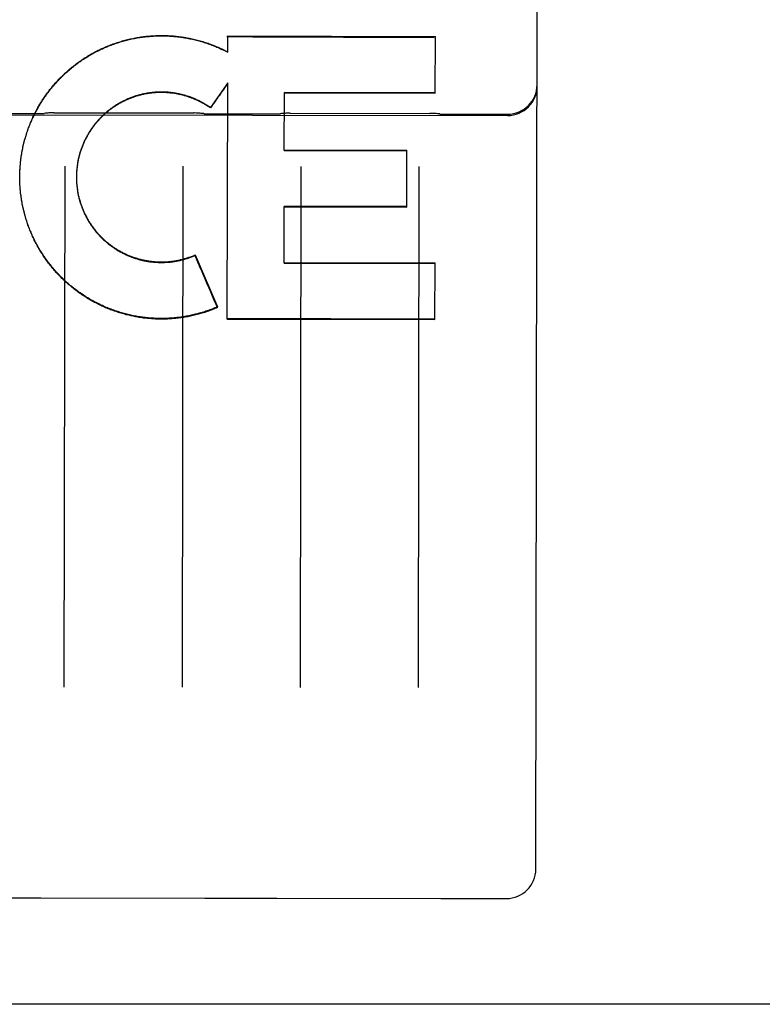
# Model space of a CAD drawing. Header units: inches. Extents: x 0 to 225, y 0 to 145.
# Tile 7 of 104: x 69.058 to 69.844, y 42.572 to 43.615. Entities that reach past the tile are written whole.
import ezdxf

# ---------------------------------------------------------------- set-up
doc = ezdxf.new("R2010")
doc.units = ezdxf.units.IN
doc.header["$LTSCALE"] = 12.349732
doc.header["$MEASUREMENT"] = 0
doc.linetypes.add('HIDDEN', pattern=[0.2, 0.1, -0.1])
doc.layers.get('0').update_dxf_attribs({"linetype": 'CONTINUOUS'})
for name, color, linetype in [('02___PRT_ALL_AXES', 7, 'CONTINUOUS'), ('DEFAULT_2', 8, 'HIDDEN'), ('DIMENSIONS', 7, 'CONTINUOUS')]:
    doc.layers.add(name, color=color, linetype=linetype)
doc.styles.get("Standard").update_dxf_attribs({"font": 'txt', "width": 0.8})
doc.dimstyles.new('DIMSTYLE_3', dxfattribs={"dimtxt": 1.030245, "dimasz": 1.320827, "dimexe": 0.09, "dimexo": 0.07, "dimgap": 0.039, "dimtad": 0, "dimtih": 1, "dimtoh": 1, "dimzin": 4, "dimdsep": 46, "dimtxsty": 'Standard', "dimblk": '_FILLED', "dimblk1": '_FILLED', "dimblk2": '_FILLED', "dimcen": 0.09, "dimadec": 0, "dimazin": 0, "dimtfac": 1, "dimtofl": 0, "dimtmove": 0, "dimatfit": 3, "dimldrblk": '_FILLED', "dimfxl": 0, "dimtolj": 1, "dimtzin": 4, "dimarcsym": 0})

# ---------------------------------------------------------------- blocks, each defined once
blk = doc.blocks.new('_FILLED')
at = {"color": 0, "linetype": 'ByBlock'}
blk.add_solid([(0, 0), (-1, 0.2), (-1, -0.2)], dxfattribs=at)
blk = doc.blocks.new('*D14')
at = {"layer": 'DIMENSIONS', "color": 2, "linetype": 'Continuous'}
for p, q in [((68.4021, 91.1321), (66.6178, 91.1321)), ((72.0271, 91.1321), (74.6688, 91.1321))]:
    blk.add_line(p, q, dxfattribs=at)
at = {"layer": 'DIMENSIONS', "color": 2, "linetype": 'Continuous', "xscale": 1.3208269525, "yscale": 1.3208269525, "zscale": 1.3208269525}
blk.add_blockref('_FILLED', (68.4021, 91.1321), dxfattribs=at)
at = {"layer": 'DIMENSIONS', "color": 2, "linetype": 'Continuous', "xscale": 1.3208269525, "yscale": 1.3208269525, "zscale": 1.3208269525, "rotation": 180}
blk.add_blockref('_FILLED', (72.0271, 91.1321), dxfattribs=at)
at = {"layer": 'DIMENSIONS', "color": 2, "linetype": 'Continuous', "insert": (66.1027, 91.6472), "char_height": 1.03025, "width": 3.296784, "attachment_point": 3, "line_spacing_factor": 0.9}
blk.add_mtext('3.63', dxfattribs=at)

msp = doc.modelspace()

# ---------------------------------------------------------------- linework, layer by layer
at = {"color": 3, "linetype": 'Continuous'}
msp.add_line((72.0271, 42.5717), (49.2146, 42.5717), dxfattribs=at)
at = {"layer": '02___PRT_ALL_AXES', "color": 8, "linetype": 'HIDDEN'}
for p, q in [((68.7617, 43.5148), (69.5742, 43.5135)), ((69.0054, 43.5158), (69.0804, 43.5157)), ((69.094, 43.5165), (69.2418, 43.5163)), ((69.2554, 43.5154), (69.3304, 43.5153)), ((69.344, 43.5161), (69.4918, 43.5159)), ((69.5054, 43.515), (69.5742, 43.5149)), ((69.0041, 42.6846), (69.0791, 42.6845)), ((69.0798, 42.6845), (69.2534, 42.6842)), ((69.2541, 42.6842), (69.3291, 42.6841)), ((69.3298, 42.6841), (69.5034, 42.6838)), ((69.5041, 42.6838), (69.5728, 42.6837))]:
    msp.add_line(p, q, dxfattribs=at)
at = {"layer": 'DEFAULT_2', "color": 8, "linetype": 'HIDDEN'}
for p, q in [((69.6041, 42.7149), (69.6071, 44.6102)), ((69.2779, 43.5982), (69.4977, 43.5974)), ((69.2779, 43.5806), (69.2779, 43.5982)), ((69.4976, 43.5374), (69.4977, 43.5974)), ((69.2729, 43.5834), (69.2779, 43.5809)), ((69.2729, 43.5831), (69.2729, 43.5834)), ((69.2778, 43.5481), (69.2595, 43.522)), ((69.2774, 43.2977), (69.2778, 43.5481)), ((69.3377, 43.4765), (69.3378, 43.5381)), ((69.4976, 43.5378), (69.3378, 43.5381)), ((69.3378, 43.5377), (69.4976, 43.5374)), ((69.2595, 43.5216), (69.2595, 43.522)), ((69.3377, 43.4769), (69.4675, 43.4767)), ((69.3377, 43.4765), (69.4675, 43.4763)), ((69.4675, 43.4166), (69.4675, 43.4767)), ((69.0576, 43.4512), (69.0577, 43.4532)), ((69.0576, 43.4497), (69.0576, 43.4517)), ((69.0577, 43.4526), (69.0577, 43.4546)), ((69.1053, 43.46), (69.1044, 42.9079)), ((69.1176, 43.4509), (69.1176, 43.4494)), ((69.2303, 43.4598), (69.2294, 42.9077)), ((69.3553, 43.4596), (69.3544, 42.9075)), ((69.4803, 43.4594), (69.4794, 42.9073)), ((69.0576, 43.4482), (69.0576, 43.4503)), ((69.0576, 43.4482), (69.0576, 43.4489)), ((69.0576, 43.4469), (69.0576, 43.4487)), ((69.0576, 43.4454), (69.0576, 43.4474)), ((69.0576, 43.444), (69.0576, 43.446)), ((69.0577, 43.4426), (69.0576, 43.4445)), ((69.0577, 43.4411), (69.0577, 43.4431)), ((69.1176, 43.4499), (69.1176, 43.4481)), ((69.1176, 43.4489), (69.1176, 43.4486)), ((69.1176, 43.4486), (69.1176, 43.4475)), ((69.1176, 43.4479), (69.1176, 43.4465)), ((69.1176, 43.4469), (69.1176, 43.4455)), ((69.1176, 43.446), (69.1177, 43.4445)), ((69.3375, 43.3572), (69.3376, 43.4173)), ((69.4675, 43.4171), (69.3376, 43.4173)), ((69.3376, 43.4168), (69.4675, 43.4166)), ((69.2432, 43.3658), (69.2669, 43.3107)), ((69.2432, 43.3652), (69.2432, 43.3658)), ((69.3375, 43.3578), (69.4974, 43.3575)), ((69.3375, 43.3572), (69.4974, 43.3569)), ((69.4973, 43.2973), (69.4974, 43.3575)), ((69.2669, 43.3101), (69.2669, 43.3107)), ((69.4973, 43.2979), (69.2774, 43.2984)), ((69.2774, 43.2977), (69.4973, 43.2973)), ((69.0795, 42.6845), (69.0798, 42.6845)), ((69.2534, 42.6842), (69.2537, 42.6842)), ((69.3295, 42.6841), (69.3298, 42.6841)), ((69.5034, 42.6838), (69.5037, 42.6838))]:
    msp.add_line(p, q, dxfattribs=at)
for points in [[(69.0577, 43.4541), (69.0578, 43.4561), (69.0579, 43.4575), (69.058, 43.4589), (69.0581, 43.4604), (69.0582, 43.4618), (69.0583, 43.4632), (69.0585, 43.4647), (69.0586, 43.4661), (69.0588, 43.4675), (69.059, 43.469), (69.0592, 43.4704), (69.0594, 43.4718), (69.0596, 43.4733), (69.0599, 43.4747), (69.0602, 43.4761), (69.0604, 43.4775), (69.0607, 43.4789), (69.061, 43.4803), (69.0613, 43.4817), (69.0617, 43.4831), (69.062, 43.4845), (69.0623, 43.4859), (69.0627, 43.4873), (69.0631, 43.4887), (69.0635, 43.4901), (69.0639, 43.4915), (69.0643, 43.4929), (69.0647, 43.4942), (69.0652, 43.4956), (69.0657, 43.497), (69.0661, 43.4983), (69.0666, 43.4997), (69.0671, 43.5011), (69.0676, 43.5024), (69.0682, 43.5037), (69.0687, 43.5051), (69.0692, 43.5064), (69.0698, 43.5077), (69.0704, 43.5091), (69.071, 43.5104), (69.0716, 43.5117), (69.0722, 43.513), (69.0728, 43.5143), (69.0735, 43.5156), (69.0741, 43.5169), (69.0748, 43.5182), (69.0754, 43.5194), (69.0761, 43.5207), (69.0768, 43.522), (69.0775, 43.5232), (69.0783, 43.5245), (69.079, 43.5257), (69.0798, 43.5269), (69.0805, 43.5282), (69.0813, 43.5294), (69.0821, 43.5306), (69.0829, 43.5318), (69.0837, 43.533), (69.0845, 43.5342), (69.0853, 43.5353), (69.0862, 43.5365), (69.087, 43.5377), (69.0879, 43.5388), (69.0888, 43.54), (69.0896, 43.5411), (69.0905, 43.5422), (69.0914, 43.5434), (69.0924, 43.5445), (69.0933, 43.5456), (69.0942, 43.5467), (69.0952, 43.5478), (69.0961, 43.5488), (69.0971, 43.5499), (69.0981, 43.551), (69.0991, 43.552), (69.1001, 43.553), (69.1011, 43.5541), (69.1021, 43.5551), (69.1031, 43.5561), (69.1042, 43.5571), (69.1052, 43.5581), (69.1063, 43.5591), (69.1074, 43.56), (69.1084, 43.561), (69.1095, 43.5619), (69.1106, 43.5629), (69.1117, 43.5638), (69.1128, 43.5647), (69.114, 43.5656), (69.1151, 43.5665), (69.1162, 43.5674), (69.1174, 43.5683), (69.1185, 43.5691), (69.1197, 43.57), (69.1209, 43.5708), (69.1221, 43.5717), (69.1232, 43.5725), (69.1244, 43.5733), (69.1256, 43.5741), (69.1269, 43.5749), (69.1281, 43.5756), (69.1293, 43.5764), (69.1305, 43.5771), (69.1318, 43.5779), (69.133, 43.5786), (69.1343, 43.5793), (69.1355, 43.58), (69.1368, 43.5807), (69.1381, 43.5814), (69.1394, 43.582), (69.1407, 43.5827), (69.1419, 43.5833), (69.1432, 43.5839), (69.1446, 43.5845), (69.1459, 43.5851), (69.1472, 43.5857), (69.1485, 43.5863), (69.1498, 43.5869), (69.1512, 43.5874), (69.1525, 43.5879), (69.1538, 43.5885), (69.1552, 43.589), (69.1565, 43.5895), (69.1579, 43.59), (69.1593, 43.5904), (69.1606, 43.5909), (69.162, 43.5913), (69.1634, 43.5918), (69.1648, 43.5922), (69.1661, 43.5926), (69.1675, 43.593), (69.1689, 43.5934), (69.1703, 43.5937), (69.1717, 43.5941), (69.1731, 43.5944), (69.1745, 43.5947), (69.1759, 43.595), (69.1773, 43.5953), (69.1788, 43.5956), (69.1802, 43.5959), (69.1816, 43.5962), (69.183, 43.5964), (69.1844, 43.5966), (69.1859, 43.5968), (69.1873, 43.597), (69.1887, 43.5972), (69.1902, 43.5974), (69.1916, 43.5976), (69.193, 43.5977), (69.1945, 43.5978), (69.1959, 43.598), (69.1973, 43.5981), (69.1988, 43.5982), (69.2002, 43.5982), (69.2017, 43.5983), (69.2031, 43.5984), (69.2045, 43.5984), (69.206, 43.5984), (69.2074, 43.5984), (69.2089, 43.5984), (69.2103, 43.5984), (69.2117, 43.5984), (69.2132, 43.5983), (69.2146, 43.5983), (69.2161, 43.5982), (69.2175, 43.5981), (69.2189, 43.598), (69.2204, 43.5979), (69.2218, 43.5977), (69.2233, 43.5976), (69.2247, 43.5974), (69.2261, 43.5973), (69.2276, 43.5971), (69.229, 43.5969), (69.2304, 43.5967), (69.2318, 43.5965), (69.2333, 43.5962), (69.2347, 43.596), (69.2361, 43.5957), (69.2375, 43.5954), (69.2389, 43.5951), (69.2403, 43.5948), (69.2417, 43.5945), (69.2431, 43.5942), (69.2445, 43.5938), (69.2459, 43.5934), (69.2473, 43.5931), (69.2487, 43.5927), (69.2501, 43.5923), (69.2515, 43.5919), (69.2529, 43.5914), (69.2542, 43.591), (69.2556, 43.5905), (69.257, 43.5901), (69.2583, 43.5896), (69.2597, 43.5891), (69.261, 43.5886), (69.2624, 43.5881), (69.2637, 43.5875)], [(69.0578, 43.4555), (69.0579, 43.4569), (69.0579, 43.4584), (69.058, 43.4598), (69.0582, 43.4612), (69.0583, 43.4627), (69.0585, 43.4641), (69.0586, 43.4655), (69.0588, 43.4669), (69.059, 43.4684), (69.0592, 43.4698), (69.0594, 43.4712), (69.0596, 43.4726), (69.0599, 43.474), (69.0601, 43.4755), (69.0604, 43.4769), (69.0607, 43.4783), (69.061, 43.4797), (69.0613, 43.4811), (69.0616, 43.4825), (69.0619, 43.4839), (69.0623, 43.4853), (69.0627, 43.4867), (69.063, 43.4881), (69.0634, 43.4894), (69.0638, 43.4908), (69.0642, 43.4922), (69.0647, 43.4936), (69.0651, 43.4949), (69.0656, 43.4963), (69.066, 43.4977), (69.0665, 43.499), (69.067, 43.5004), (69.0675, 43.5017), (69.068, 43.503), (69.0686, 43.5044), (69.0691, 43.5057), (69.0697, 43.507), (69.0703, 43.5083), (69.0708, 43.5097), (69.0714, 43.511), (69.072, 43.5123), (69.0727, 43.5136), (69.0733, 43.5148), (69.0739, 43.5161), (69.0746, 43.5174), (69.0753, 43.5187), (69.0759, 43.5199), (69.0766, 43.5212), (69.0774, 43.5224), (69.0781, 43.5237), (69.0788, 43.5249), (69.0795, 43.5262), (69.0803, 43.5274), (69.0811, 43.5286), (69.0818, 43.5298), (69.0826, 43.531), (69.0834, 43.5322), (69.0842, 43.5334), (69.0851, 43.5346), (69.0859, 43.5357), (69.0867, 43.5369), (69.0876, 43.538), (69.0885, 43.5392), (69.0893, 43.5403), (69.0902, 43.5414), (69.0911, 43.5426), (69.092, 43.5437), (69.093, 43.5448), (69.0939, 43.5459), (69.0948, 43.547), (69.0958, 43.548), (69.0967, 43.5491), (69.0977, 43.5502), (69.0987, 43.5512), (69.0997, 43.5522), (69.1007, 43.5533), (69.1017, 43.5543), (69.1027, 43.5553), (69.1038, 43.5563), (69.1048, 43.5573), (69.1058, 43.5583), (69.1069, 43.5592), (69.108, 43.5602), (69.109, 43.5611), (69.1101, 43.5621), (69.1112, 43.563), (69.1123, 43.5639), (69.1134, 43.5648), (69.1146, 43.5657), (69.1157, 43.5666), (69.1168, 43.5675), (69.118, 43.5683), (69.1191, 43.5692), (69.1203, 43.57), (69.1215, 43.5709), (69.1227, 43.5717), (69.1238, 43.5725), (69.125, 43.5733), (69.1262, 43.5741), (69.1274, 43.5748), (69.1287, 43.5756), (69.1299, 43.5764), (69.1311, 43.5771), (69.1324, 43.5778), (69.1336, 43.5785), (69.1349, 43.5792), (69.1361, 43.5799), (69.1374, 43.5806), (69.1387, 43.5813), (69.1399, 43.5819), (69.1412, 43.5826), (69.1425, 43.5832), (69.1438, 43.5838), (69.1451, 43.5844), (69.1464, 43.585), (69.1477, 43.5856), (69.149, 43.5862), (69.1504, 43.5867), (69.1517, 43.5873), (69.153, 43.5878), (69.1544, 43.5883), (69.1557, 43.5888), (69.1571, 43.5893), (69.1584, 43.5898), (69.1598, 43.5902), (69.1611, 43.5907), (69.1625, 43.5911), (69.1639, 43.5915), (69.1653, 43.592), (69.1666, 43.5924), (69.168, 43.5927), (69.1694, 43.5931), (69.1708, 43.5935), (69.1722, 43.5938), (69.1736, 43.5941), (69.175, 43.5945), (69.1764, 43.5948), (69.1778, 43.5951), (69.1792, 43.5953), (69.1806, 43.5956), (69.182, 43.5959), (69.1834, 43.5961), (69.1849, 43.5963), (69.1863, 43.5965), (69.1877, 43.5967), (69.1891, 43.5969), (69.1905, 43.5971), (69.192, 43.5972), (69.1934, 43.5974), (69.1948, 43.5975), (69.1963, 43.5976), (69.1977, 43.5977), (69.1991, 43.5978), (69.2006, 43.5979), (69.202, 43.5979), (69.2034, 43.598), (69.2049, 43.598), (69.2063, 43.598), (69.2077, 43.5981), (69.2092, 43.598), (69.2106, 43.598), (69.212, 43.598), (69.2135, 43.5979), (69.2149, 43.5979), (69.2163, 43.5978), (69.2178, 43.5977), (69.2192, 43.5976), (69.2206, 43.5975), (69.2221, 43.5974), (69.2235, 43.5972), (69.2249, 43.597), (69.2263, 43.5969), (69.2278, 43.5967), (69.2292, 43.5965), (69.2306, 43.5963), (69.232, 43.596), (69.2334, 43.5958), (69.2349, 43.5956), (69.2363, 43.5953), (69.2377, 43.595), (69.2391, 43.5947), (69.2405, 43.5944), (69.2419, 43.5941), (69.2433, 43.5937), (69.2447, 43.5934), (69.2461, 43.593), (69.2474, 43.5927), (69.2488, 43.5923), (69.2502, 43.5919), (69.2516, 43.5915), (69.2529, 43.591), (69.2543, 43.5906), (69.2557, 43.5901), (69.257, 43.5897), (69.2584, 43.5892), (69.2597, 43.5887), (69.2611, 43.5882), (69.2624, 43.5877), (69.2637, 43.5871)], [(69.2637, 43.5875), (69.265, 43.587), (69.2664, 43.5864), (69.2677, 43.5859), (69.269, 43.5853), (69.2703, 43.5847), (69.2716, 43.5841), (69.2729, 43.5834)], [(69.2637, 43.5871), (69.2651, 43.5866), (69.2664, 43.586), (69.2677, 43.5855), (69.269, 43.5849), (69.2703, 43.5843), (69.2716, 43.5837), (69.2729, 43.5831)], [(69.2595, 43.522), (69.2587, 43.5225), (69.2578, 43.5231), (69.257, 43.5236), (69.2562, 43.5242), (69.2554, 43.5247), (69.2545, 43.5252), (69.2537, 43.5257), (69.2528, 43.5262), (69.252, 43.5267), (69.2511, 43.5272), (69.2502, 43.5277), (69.2494, 43.5281), (69.2485, 43.5286), (69.2476, 43.529), (69.2467, 43.5295), (69.2458, 43.5299), (69.2449, 43.5303), (69.244, 43.5307), (69.2431, 43.5311), (69.2422, 43.5315), (69.2413, 43.5319), (69.2404, 43.5322), (69.2395, 43.5326), (69.2386, 43.5329), (69.2376, 43.5333), (69.2367, 43.5336), (69.2358, 43.5339), (69.2348, 43.5342), (69.2339, 43.5345), (69.233, 43.5348), (69.232, 43.5351), (69.2311, 43.5353), (69.2301, 43.5356), (69.2291, 43.5358), (69.2282, 43.536), (69.2272, 43.5363), (69.2263, 43.5365), (69.2253, 43.5367), (69.2243, 43.5369), (69.2234, 43.537), (69.2224, 43.5372), (69.2214, 43.5374), (69.2204, 43.5375), (69.2195, 43.5376), (69.2185, 43.5378), (69.2175, 43.5379), (69.2165, 43.538), (69.2155, 43.5381), (69.2146, 43.5382), (69.2136, 43.5382), (69.2126, 43.5383), (69.2116, 43.5383), (69.2106, 43.5384), (69.2096, 43.5384), (69.2087, 43.5384), (69.2077, 43.5384), (69.2067, 43.5384), (69.2057, 43.5384), (69.2047, 43.5384), (69.2037, 43.5383), (69.2027, 43.5383), (69.2018, 43.5382), (69.2008, 43.5382), (69.1998, 43.5381), (69.1988, 43.538), (69.1978, 43.5379), (69.1968, 43.5378), (69.1959, 43.5377), (69.1949, 43.5375), (69.1939, 43.5374), (69.1929, 43.5372), (69.192, 43.5371), (69.191, 43.5369), (69.19, 43.5367), (69.1891, 43.5365), (69.1881, 43.5363), (69.1871, 43.5361), (69.1862, 43.5358), (69.1852, 43.5356), (69.1843, 43.5354), (69.1833, 43.5351), (69.1824, 43.5348), (69.1814, 43.5345), (69.1805, 43.5343), (69.1795, 43.534), (69.1786, 43.5336), (69.1777, 43.5333), (69.1768, 43.533), (69.1758, 43.5326), (69.1749, 43.5323), (69.174, 43.5319), (69.1731, 43.5316), (69.1722, 43.5312), (69.1713, 43.5308), (69.1704, 43.5304), (69.1695, 43.53), (69.1686, 43.5295), (69.1677, 43.5291), (69.1668, 43.5287), (69.1659, 43.5282), (69.1651, 43.5278), (69.1642, 43.5273), (69.1633, 43.5268), (69.1625, 43.5263), (69.1616, 43.5258), (69.1608, 43.5253), (69.1599, 43.5248), (69.1591, 43.5243), (69.1583, 43.5237), (69.1575, 43.5232), (69.1566, 43.5226), (69.1558, 43.5221), (69.155, 43.5215), (69.1542, 43.5209), (69.1534, 43.5203), (69.1527, 43.5197), (69.1519, 43.5191), (69.1511, 43.5185), (69.1503, 43.5179), (69.1496, 43.5173), (69.1488, 43.5166), (69.1481, 43.516), (69.1474, 43.5153), (69.1466, 43.5147), (69.1459, 43.514), (69.1452, 43.5133), (69.1445, 43.5126), (69.1438, 43.5119), (69.1431, 43.5112), (69.1424, 43.5105), (69.1417, 43.5098), (69.1411, 43.5091), (69.1404, 43.5083), (69.1398, 43.5076), (69.1391, 43.5068), (69.1385, 43.5061), (69.1379, 43.5053), (69.1372, 43.5046), (69.1366, 43.5038), (69.136, 43.503), (69.1354, 43.5022), (69.1348, 43.5014), (69.1343, 43.5006), (69.1337, 43.4998), (69.1331, 43.499), (69.1326, 43.4982), (69.132, 43.4974), (69.1315, 43.4965), (69.131, 43.4957), (69.1305, 43.4949), (69.13, 43.494), (69.1295, 43.4932), (69.129, 43.4923), (69.1285, 43.4914), (69.1281, 43.4906), (69.1276, 43.4897), (69.1272, 43.4888), (69.1267, 43.4879), (69.1263, 43.487), (69.1259, 43.4862), (69.1255, 43.4853), (69.1251, 43.4844), (69.1247, 43.4834), (69.1243, 43.4825), (69.1239, 43.4816), (69.1236, 43.4807), (69.1232, 43.4798), (69.1229, 43.4789), (69.1226, 43.4779), (69.1222, 43.477), (69.1219, 43.4761), (69.1216, 43.4751), (69.1213, 43.4742), (69.1211, 43.4732), (69.1208, 43.4723), (69.1205, 43.4713), (69.1203, 43.4704), (69.1201, 43.4694), (69.1198, 43.4685), (69.1196, 43.4675), (69.1194, 43.4665), (69.1192, 43.4656), (69.119, 43.4646), (69.1189, 43.4636), (69.1187, 43.4627), (69.1186, 43.4617), (69.1184, 43.4607), (69.1183, 43.4597), (69.1182, 43.4587), (69.1181, 43.4578), (69.118, 43.4568), (69.1179, 43.4558), (69.1178, 43.4548), (69.1177, 43.4538), (69.1177, 43.4529), (69.1177, 43.4519), (69.1176, 43.4509)], [(69.2595, 43.5216), (69.2587, 43.5221), (69.2578, 43.5227), (69.257, 43.5232), (69.2562, 43.5237), (69.2554, 43.5243), (69.2545, 43.5248), (69.2537, 43.5253), (69.2529, 43.5258), (69.252, 43.5263), (69.2512, 43.5268), (69.2503, 43.5272), (69.2494, 43.5277), (69.2486, 43.5281), (69.2477, 43.5286), (69.2468, 43.529), (69.2459, 43.5294), (69.245, 43.5299), (69.2441, 43.5303), (69.2432, 43.5307), (69.2423, 43.531), (69.2414, 43.5314), (69.2405, 43.5318), (69.2396, 43.5321), (69.2387, 43.5325), (69.2378, 43.5328), (69.2368, 43.5331), (69.2359, 43.5334), (69.235, 43.5338), (69.234, 43.534), (69.2331, 43.5343), (69.2322, 43.5346), (69.2312, 43.5349), (69.2303, 43.5351), (69.2293, 43.5354), (69.2284, 43.5356), (69.2274, 43.5358), (69.2265, 43.536), (69.2255, 43.5362), (69.2245, 43.5364), (69.2236, 43.5366), (69.2226, 43.5368), (69.2216, 43.5369), (69.2207, 43.5371), (69.2197, 43.5372), (69.2187, 43.5373), (69.2177, 43.5374), (69.2168, 43.5376), (69.2158, 43.5376), (69.2148, 43.5377), (69.2138, 43.5378), (69.2129, 43.5379), (69.2119, 43.5379), (69.2109, 43.538), (69.2099, 43.538), (69.2089, 43.538), (69.208, 43.538), (69.207, 43.538), (69.206, 43.538), (69.205, 43.538), (69.204, 43.538), (69.2031, 43.5379), (69.2021, 43.5379), (69.2011, 43.5378), (69.2001, 43.5377), (69.1991, 43.5376), (69.1982, 43.5375), (69.1972, 43.5374), (69.1962, 43.5373), (69.1953, 43.5372), (69.1943, 43.537), (69.1933, 43.5369), (69.1923, 43.5367), (69.1914, 43.5366), (69.1904, 43.5364), (69.1895, 43.5362), (69.1885, 43.536), (69.1875, 43.5358), (69.1866, 43.5355), (69.1856, 43.5353), (69.1847, 43.5351), (69.1837, 43.5348), (69.1828, 43.5345), (69.1818, 43.5343), (69.1809, 43.534), (69.18, 43.5337), (69.179, 43.5334), (69.1781, 43.5331), (69.1772, 43.5327), (69.1763, 43.5324), (69.1754, 43.5321), (69.1744, 43.5317), (69.1735, 43.5313), (69.1726, 43.531), (69.1717, 43.5306), (69.1708, 43.5302), (69.1699, 43.5298), (69.169, 43.5293), (69.1682, 43.5289), (69.1673, 43.5285), (69.1664, 43.528), (69.1655, 43.5276), (69.1647, 43.5271), (69.1638, 43.5267), (69.163, 43.5262), (69.1621, 43.5257), (69.1613, 43.5252), (69.1604, 43.5247), (69.1596, 43.5242), (69.1588, 43.5236), (69.1579, 43.5231), (69.1571, 43.5225), (69.1563, 43.522), (69.1555, 43.5214), (69.1547, 43.5209), (69.1539, 43.5203), (69.1531, 43.5197), (69.1524, 43.5191), (69.1516, 43.5185), (69.1508, 43.5179), (69.1501, 43.5172), (69.1493, 43.5166), (69.1486, 43.516), (69.1478, 43.5153), (69.1471, 43.5147), (69.1464, 43.514), (69.1457, 43.5133), (69.145, 43.5127), (69.1443, 43.512), (69.1436, 43.5113), (69.1429, 43.5106), (69.1422, 43.5099), (69.1415, 43.5091), (69.1409, 43.5084), (69.1402, 43.5077), (69.1396, 43.507), (69.1389, 43.5062), (69.1383, 43.5055), (69.1377, 43.5047), (69.1371, 43.5039), (69.1365, 43.5032), (69.1359, 43.5024), (69.1353, 43.5016), (69.1347, 43.5008), (69.1341, 43.5), (69.1336, 43.4992), (69.133, 43.4984), (69.1325, 43.4976), (69.1319, 43.4968), (69.1314, 43.4959), (69.1309, 43.4951), (69.1304, 43.4943), (69.1299, 43.4934), (69.1294, 43.4926), (69.1289, 43.4917), (69.1284, 43.4908), (69.128, 43.49), (69.1275, 43.4891), (69.1271, 43.4882), (69.1266, 43.4873), (69.1262, 43.4865), (69.1258, 43.4856), (69.1254, 43.4847), (69.125, 43.4838), (69.1246, 43.4829), (69.1242, 43.482), (69.1239, 43.4811), (69.1235, 43.4801), (69.1232, 43.4792), (69.1228, 43.4783), (69.1225, 43.4774), (69.1222, 43.4764), (69.1219, 43.4755), (69.1216, 43.4746), (69.1213, 43.4736), (69.121, 43.4727), (69.1208, 43.4717), (69.1205, 43.4708), (69.1203, 43.4698), (69.12, 43.4689), (69.1198, 43.4679), (69.1196, 43.467), (69.1194, 43.466), (69.1192, 43.465), (69.119, 43.4641), (69.1189, 43.4631), (69.1187, 43.4621), (69.1186, 43.4612), (69.1184, 43.4602), (69.1183, 43.4592), (69.1182, 43.4583), (69.1181, 43.4573), (69.118, 43.4563), (69.1179, 43.4553), (69.1178, 43.4543), (69.1177, 43.4534), (69.1177, 43.4524), (69.1177, 43.4514), (69.1176, 43.4504)], [(69.094, 43.5165), (69.093, 43.5165), (69.0918, 43.5165), (69.0907, 43.5164), (69.0895, 43.5164), (69.0884, 43.5163), (69.0872, 43.5162), (69.086, 43.5161), (69.0848, 43.516), (69.0836, 43.5159), (69.0834, 43.5159)], [(69.2524, 43.5156), (69.2522, 43.5156), (69.251, 43.5158), (69.2498, 43.5159), (69.2486, 43.516), (69.2475, 43.5161), (69.2463, 43.5161), (69.2451, 43.5162), (69.244, 43.5162), (69.2428, 43.5163), (69.2418, 43.5163)], [(69.344, 43.5161), (69.343, 43.5161), (69.3418, 43.5161), (69.3407, 43.516), (69.3395, 43.516), (69.3384, 43.5159), (69.3372, 43.5158), (69.336, 43.5157), (69.3348, 43.5156), (69.3336, 43.5155), (69.3334, 43.5155)], [(69.5024, 43.5152), (69.5022, 43.5152), (69.501, 43.5154), (69.4998, 43.5155), (69.4986, 43.5156), (69.4975, 43.5157), (69.4963, 43.5157), (69.4951, 43.5158), (69.494, 43.5158), (69.4928, 43.5159), (69.4918, 43.5159)], [(69.0579, 43.4388), (69.0578, 43.4402), (69.0577, 43.4416)], [(69.058, 43.4368), (69.0579, 43.4382), (69.0578, 43.4397), (69.0577, 43.4411)], [(69.1177, 43.445), (69.1177, 43.4435), (69.1177, 43.4426), (69.1178, 43.4416), (69.1179, 43.4406), (69.118, 43.4396), (69.1181, 43.4386), (69.1182, 43.4377), (69.1183, 43.4367), (69.1184, 43.4357), (69.1186, 43.4347), (69.1187, 43.4338), (69.1189, 43.4328), (69.119, 43.4318), (69.1192, 43.4309), (69.1194, 43.4299), (69.1196, 43.4289), (69.1198, 43.428), (69.1201, 43.427), (69.1203, 43.4261), (69.1205, 43.4251), (69.1208, 43.4242), (69.121, 43.4232), (69.1213, 43.4223), (69.1216, 43.4213), (69.1219, 43.4204), (69.1222, 43.4195), (69.1225, 43.4185), (69.1229, 43.4176), (69.1232, 43.4167), (69.1235, 43.4158), (69.1239, 43.4148), (69.1243, 43.4139), (69.1246, 43.413), (69.125, 43.4121), (69.1254, 43.4112), (69.1258, 43.4103), (69.1262, 43.4094), (69.1267, 43.4085), (69.1271, 43.4077), (69.1275, 43.4068), (69.128, 43.4059), (69.1285, 43.4051), (69.1289, 43.4042), (69.1294, 43.4033), (69.1299, 43.4025), (69.1304, 43.4016), (69.1309, 43.4008), (69.1314, 43.4), (69.132, 43.3991), (69.1325, 43.3983), (69.133, 43.3975), (69.1336, 43.3967), (69.1342, 43.3959), (69.1347, 43.3951), (69.1353, 43.3943), (69.1359, 43.3935), (69.1365, 43.3927), (69.1371, 43.392), (69.1377, 43.3912), (69.1383, 43.3904), (69.139, 43.3897), (69.1396, 43.3889), (69.1403, 43.3882), (69.1409, 43.3875), (69.1416, 43.3867), (69.1422, 43.386), (69.1429, 43.3853), (69.1436, 43.3846), (69.1443, 43.3839), (69.145, 43.3832), (69.1457, 43.3825), (69.1464, 43.3819), (69.1472, 43.3812), (69.1479, 43.3806), (69.1486, 43.3799), (69.1494, 43.3793), (69.1501, 43.3786), (69.1509, 43.378), (69.1516, 43.3774), (69.1524, 43.3768), (69.1532, 43.3762), (69.154, 43.3756), (69.1548, 43.375), (69.1556, 43.3745), (69.1564, 43.3739), (69.1572, 43.3733), (69.158, 43.3728), (69.1588, 43.3723), (69.1596, 43.3717), (69.1605, 43.3712), (69.1613, 43.3707), (69.1622, 43.3702), (69.163, 43.3697), (69.1639, 43.3692), (69.1647, 43.3688), (69.1656, 43.3683), (69.1664, 43.3678), (69.1673, 43.3674), (69.1682, 43.367), (69.1691, 43.3665), (69.17, 43.3661), (69.1709, 43.3657), (69.1718, 43.3653), (69.1727, 43.3649), (69.1736, 43.3646), (69.1745, 43.3642), (69.1754, 43.3638), (69.1763, 43.3635), (69.1772, 43.3632), (69.1782, 43.3628), (69.1791, 43.3625), (69.18, 43.3622), (69.1809, 43.3619), (69.1819, 43.3616), (69.1828, 43.3614), (69.1838, 43.3611), (69.1847, 43.3608), (69.1857, 43.3606), (69.1866, 43.3604), (69.1876, 43.3601), (69.1885, 43.3599), (69.1895, 43.3597), (69.1904, 43.3595), (69.1914, 43.3593), (69.1924, 43.3592), (69.1933, 43.359), (69.1943, 43.3589), (69.1953, 43.3587), (69.1962, 43.3586), (69.1972, 43.3585), (69.1982, 43.3584), (69.1992, 43.3583), (69.2001, 43.3582), (69.2011, 43.3581), (69.2021, 43.358), (69.2031, 43.358), (69.204, 43.3579), (69.205, 43.3579), (69.206, 43.3579), (69.207, 43.3579), (69.208, 43.3579), (69.2089, 43.3579), (69.2099, 43.3579), (69.2109, 43.3579), (69.2119, 43.358), (69.2129, 43.358), (69.2138, 43.3581), (69.2148, 43.3582), (69.2158, 43.3583), (69.2168, 43.3583), (69.2177, 43.3585), (69.2187, 43.3586), (69.2197, 43.3587), (69.2206, 43.3588), (69.2216, 43.359), (69.2226, 43.3591), (69.2235, 43.3593), (69.2245, 43.3595), (69.2255, 43.3597), (69.2264, 43.3599), (69.2274, 43.3601), (69.2283, 43.3603), (69.2293, 43.3605), (69.2302, 43.3608), (69.2312, 43.361), (69.2321, 43.3613), (69.2331, 43.3616), (69.234, 43.3619), (69.2349, 43.3621), (69.2359, 43.3624), (69.2368, 43.3628), (69.2377, 43.3631), (69.2386, 43.3634), (69.2396, 43.3638), (69.2405, 43.3641), (69.2414, 43.3645), (69.2423, 43.3649), (69.2432, 43.3652)], [(69.1177, 43.444), (69.1178, 43.443), (69.1178, 43.442), (69.1179, 43.441), (69.118, 43.4401), (69.1181, 43.4391), (69.1182, 43.4381), (69.1183, 43.4371), (69.1184, 43.4361), (69.1186, 43.4352), (69.1187, 43.4342), (69.1189, 43.4332), (69.1191, 43.4322), (69.1192, 43.4313), (69.1194, 43.4303), (69.1196, 43.4293), (69.1199, 43.4284), (69.1201, 43.4274), (69.1203, 43.4265), (69.1206, 43.4255), (69.1208, 43.4246), (69.1211, 43.4236), (69.1214, 43.4227), (69.1216, 43.4217), (69.1219, 43.4208), (69.1223, 43.4198), (69.1226, 43.4189), (69.1229, 43.418), (69.1232, 43.4171), (69.1236, 43.4161), (69.1239, 43.4152), (69.1243, 43.4143), (69.1247, 43.4134), (69.1251, 43.4125), (69.1255, 43.4116), (69.1259, 43.4107), (69.1263, 43.4098), (69.1267, 43.4089), (69.1272, 43.408), (69.1276, 43.4071), (69.1281, 43.4063), (69.1285, 43.4054), (69.129, 43.4045), (69.1295, 43.4037), (69.13, 43.4028), (69.1305, 43.402), (69.131, 43.4011), (69.1315, 43.4003), (69.1321, 43.3995), (69.1326, 43.3987), (69.1332, 43.3978), (69.1337, 43.397), (69.1343, 43.3962), (69.1349, 43.3954), (69.1355, 43.3946), (69.1361, 43.3938), (69.1367, 43.3931), (69.1373, 43.3923), (69.1379, 43.3915), (69.1385, 43.3908), (69.1392, 43.39), (69.1398, 43.3893), (69.1404, 43.3885), (69.1411, 43.3878), (69.1418, 43.3871), (69.1425, 43.3863), (69.1431, 43.3856), (69.1438, 43.3849), (69.1445, 43.3842), (69.1452, 43.3836), (69.146, 43.3829), (69.1467, 43.3822), (69.1474, 43.3815), (69.1481, 43.3809), (69.1489, 43.3802), (69.1496, 43.3796), (69.1504, 43.379), (69.1512, 43.3783), (69.1519, 43.3777), (69.1527, 43.3771), (69.1535, 43.3765), (69.1543, 43.3759), (69.1551, 43.3754), (69.1559, 43.3748), (69.1567, 43.3742), (69.1575, 43.3737), (69.1583, 43.3731), (69.1592, 43.3726), (69.16, 43.3721), (69.1608, 43.3716), (69.1617, 43.371), (69.1625, 43.3706), (69.1634, 43.3701), (69.1642, 43.3696), (69.1651, 43.3691), (69.166, 43.3687), (69.1669, 43.3682), (69.1677, 43.3678), (69.1686, 43.3673), (69.1695, 43.3669), (69.1704, 43.3665), (69.1713, 43.3661), (69.1722, 43.3657), (69.1731, 43.3653), (69.174, 43.3649), (69.175, 43.3646), (69.1759, 43.3642), (69.1768, 43.3639), (69.1777, 43.3636), (69.1787, 43.3632), (69.1796, 43.3629), (69.1805, 43.3626), (69.1815, 43.3623), (69.1824, 43.3621), (69.1834, 43.3618), (69.1843, 43.3615), (69.1853, 43.3613), (69.1862, 43.361), (69.1872, 43.3608), (69.1882, 43.3606), (69.1891, 43.3604), (69.1901, 43.3602), (69.1911, 43.36), (69.192, 43.3598), (69.193, 43.3597), (69.194, 43.3595), (69.1949, 43.3594), (69.1959, 43.3592), (69.1969, 43.3591), (69.1979, 43.359), (69.1989, 43.3589), (69.1998, 43.3588), (69.2008, 43.3587), (69.2018, 43.3586), (69.2028, 43.3586), (69.2038, 43.3585), (69.2048, 43.3585), (69.2057, 43.3585), (69.2067, 43.3585), (69.2077, 43.3585), (69.2087, 43.3585), (69.2097, 43.3585), (69.2107, 43.3585), (69.2117, 43.3586), (69.2126, 43.3586), (69.2136, 43.3587), (69.2146, 43.3587), (69.2156, 43.3588), (69.2166, 43.3589), (69.2176, 43.359), (69.2185, 43.3591), (69.2195, 43.3593), (69.2205, 43.3594), (69.2215, 43.3595), (69.2224, 43.3597), (69.2234, 43.3599), (69.2244, 43.36), (69.2254, 43.3602), (69.2263, 43.3604), (69.2273, 43.3606), (69.2282, 43.3609), (69.2292, 43.3611), (69.2302, 43.3613), (69.2311, 43.3616), (69.2321, 43.3619), (69.233, 43.3621), (69.2339, 43.3624), (69.2349, 43.3627), (69.2358, 43.363), (69.2368, 43.3633), (69.2377, 43.3636), (69.2386, 43.364), (69.2395, 43.3643), (69.2405, 43.3647), (69.2414, 43.365), (69.2423, 43.3654), (69.2432, 43.3658)], [(69.2669, 43.3107), (69.2656, 43.3101), (69.2643, 43.3096), (69.2629, 43.3091), (69.2616, 43.3085), (69.2603, 43.308), (69.2589, 43.3075), (69.2575, 43.307), (69.2562, 43.3066), (69.2548, 43.3061), (69.2534, 43.3057), (69.2521, 43.3052), (69.2507, 43.3048), (69.2493, 43.3044), (69.2479, 43.304), (69.2465, 43.3036), (69.2451, 43.3032), (69.2437, 43.3029), (69.2423, 43.3026), (69.2409, 43.3022), (69.2395, 43.3019), (69.2381, 43.3016), (69.2367, 43.3013), (69.2353, 43.301), (69.2339, 43.3008), (69.2324, 43.3005), (69.231, 43.3003), (69.2296, 43.3001), (69.2282, 43.2999), (69.2267, 43.2997), (69.2253, 43.2995), (69.2239, 43.2994), (69.2224, 43.2992), (69.221, 43.2991), (69.2196, 43.2989), (69.2181, 43.2988), (69.2167, 43.2987), (69.2153, 43.2987), (69.2138, 43.2986), (69.2124, 43.2985), (69.2109, 43.2985), (69.2095, 43.2985), (69.208, 43.2985), (69.2066, 43.2985), (69.2052, 43.2985), (69.2037, 43.2985), (69.2023, 43.2986), (69.2008, 43.2986), (69.1994, 43.2987), (69.198, 43.2988), (69.1965, 43.2989), (69.1951, 43.299), (69.1936, 43.2991), (69.1922, 43.2993), (69.1908, 43.2994), (69.1893, 43.2996), (69.1879, 43.2998), (69.1865, 43.3), (69.1851, 43.3002), (69.1836, 43.3004), (69.1822, 43.3006), (69.1808, 43.3009), (69.1794, 43.3011), (69.178, 43.3014), (69.1765, 43.3017), (69.1751, 43.302), (69.1737, 43.3023), (69.1723, 43.3027), (69.1709, 43.303), (69.1695, 43.3034), (69.1681, 43.3037), (69.1668, 43.3041), (69.1654, 43.3045), (69.164, 43.3049), (69.1626, 43.3054), (69.1612, 43.3058), (69.1599, 43.3063), (69.1585, 43.3067), (69.1571, 43.3072), (69.1558, 43.3077), (69.1544, 43.3082), (69.1531, 43.3087), (69.1517, 43.3092), (69.1504, 43.3098), (69.1491, 43.3103), (69.1478, 43.3109), (69.1464, 43.3115), (69.1451, 43.3121), (69.1438, 43.3127), (69.1425, 43.3133), (69.1412, 43.3139), (69.1399, 43.3146), (69.1386, 43.3153), (69.1374, 43.3159), (69.1361, 43.3166), (69.1348, 43.3173), (69.1336, 43.318), (69.1323, 43.3187), (69.1311, 43.3194), (69.1298, 43.3202), (69.1286, 43.3209), (69.1274, 43.3217), (69.1262, 43.3225), (69.125, 43.3233), (69.1238, 43.3241), (69.1226, 43.3249), (69.1214, 43.3257), (69.1202, 43.3265), (69.119, 43.3274), (69.1179, 43.3282), (69.1167, 43.3291), (69.1156, 43.33), (69.1145, 43.3309), (69.1133, 43.3318), (69.1122, 43.3327), (69.1111, 43.3336), (69.11, 43.3345), (69.1089, 43.3355), (69.1078, 43.3364), (69.1068, 43.3374), (69.1057, 43.3384), (69.1046, 43.3394), (69.1036, 43.3404), (69.1026, 43.3414), (69.1015, 43.3424), (69.1005, 43.3434), (69.0995, 43.3444), (69.0985, 43.3455), (69.0975, 43.3465), (69.0966, 43.3476), (69.0956, 43.3487), (69.0946, 43.3497), (69.0937, 43.3508), (69.0928, 43.3519), (69.0918, 43.353), (69.0909, 43.3542), (69.09, 43.3553), (69.0891, 43.3564), (69.0883, 43.3576), (69.0874, 43.3587), (69.0865, 43.3599), (69.0857, 43.361), (69.0849, 43.3622), (69.084, 43.3634), (69.0832, 43.3646), (69.0824, 43.3658), (69.0816, 43.367), (69.0809, 43.3682), (69.0801, 43.3694), (69.0793, 43.3707), (69.0786, 43.3719), (69.0779, 43.3731), (69.0771, 43.3744), (69.0764, 43.3757), (69.0757, 43.3769), (69.0751, 43.3782), (69.0744, 43.3795), (69.0737, 43.3807), (69.0731, 43.382), (69.0725, 43.3833), (69.0718, 43.3846), (69.0712, 43.3859), (69.0706, 43.3873), (69.0701, 43.3886), (69.0695, 43.3899), (69.0689, 43.3912), (69.0684, 43.3926), (69.0679, 43.3939), (69.0673, 43.3952), (69.0668, 43.3966), (69.0663, 43.398), (69.0659, 43.3993), (69.0654, 43.4007), (69.0649, 43.402), (69.0645, 43.4034), (69.0641, 43.4048), (69.0637, 43.4062), (69.0633, 43.4076), (69.0629, 43.409), (69.0625, 43.4103), (69.0621, 43.4117), (69.0618, 43.4131), (69.0615, 43.4145), (69.0611, 43.416), (69.0608, 43.4174), (69.0605, 43.4188), (69.0603, 43.4202), (69.06, 43.4216), (69.0598, 43.423), (69.0595, 43.4244), (69.0593, 43.4259), (69.0591, 43.4273), (69.0589, 43.4287), (69.0587, 43.4302), (69.0585, 43.4316), (69.0584, 43.433), (69.0582, 43.4345), (69.0581, 43.4359), (69.058, 43.4373), (69.0579, 43.4388)], [(69.2669, 43.3101), (69.2656, 43.3095), (69.2643, 43.309), (69.263, 43.3084), (69.2616, 43.3079), (69.2603, 43.3074), (69.259, 43.3069), (69.2576, 43.3064), (69.2562, 43.3059), (69.2549, 43.3055), (69.2535, 43.305), (69.2522, 43.3046), (69.2508, 43.3042), (69.2494, 43.3038), (69.248, 43.3034), (69.2467, 43.303), (69.2453, 43.3026), (69.2439, 43.3023), (69.2425, 43.3019), (69.2411, 43.3016), (69.2397, 43.3013), (69.2383, 43.301), (69.2369, 43.3007), (69.2355, 43.3004), (69.2341, 43.3002), (69.2327, 43.2999), (69.2313, 43.2997), (69.2298, 43.2995), (69.2284, 43.2993), (69.227, 43.2991), (69.2256, 43.2989), (69.2242, 43.2987), (69.2227, 43.2986), (69.2213, 43.2984), (69.2199, 43.2983), (69.2185, 43.2982), (69.217, 43.2981), (69.2156, 43.298), (69.2142, 43.2979), (69.2127, 43.2979), (69.2113, 43.2978), (69.2099, 43.2978), (69.2084, 43.2978), (69.207, 43.2978), (69.2056, 43.2978), (69.2041, 43.2978), (69.2027, 43.2979), (69.2013, 43.2979), (69.1999, 43.298), (69.1984, 43.2981), (69.197, 43.2982), (69.1956, 43.2983), (69.1941, 43.2984), (69.1927, 43.2985), (69.1913, 43.2987), (69.1899, 43.2989), (69.1884, 43.299), (69.187, 43.2992), (69.1856, 43.2994), (69.1842, 43.2996), (69.1828, 43.2999), (69.1814, 43.3001), (69.18, 43.3004), (69.1786, 43.3006), (69.1772, 43.3009), (69.1757, 43.3012), (69.1744, 43.3015), (69.173, 43.3019), (69.1716, 43.3022), (69.1702, 43.3025), (69.1688, 43.3029), (69.1674, 43.3033), (69.166, 43.3037), (69.1647, 43.3041), (69.1633, 43.3045), (69.1619, 43.3049), (69.1606, 43.3054), (69.1592, 43.3058), (69.1578, 43.3063), (69.1565, 43.3068), (69.1551, 43.3073), (69.1538, 43.3078), (69.1525, 43.3083), (69.1511, 43.3088), (69.1498, 43.3094), (69.1485, 43.3099), (69.1472, 43.3105), (69.1459, 43.3111), (69.1446, 43.3117), (69.1433, 43.3123), (69.142, 43.3129), (69.1407, 43.3136), (69.1394, 43.3142), (69.1381, 43.3149), (69.1369, 43.3155), (69.1356, 43.3162), (69.1343, 43.3169), (69.1331, 43.3176), (69.1319, 43.3183), (69.1306, 43.3191), (69.1294, 43.3198), (69.1282, 43.3206), (69.127, 43.3213), (69.1258, 43.3221), (69.1246, 43.3229), (69.1234, 43.3237), (69.1222, 43.3245), (69.121, 43.3253), (69.1198, 43.3262), (69.1187, 43.327), (69.1175, 43.3279), (69.1164, 43.3287), (69.1152, 43.3296), (69.1141, 43.3305), (69.113, 43.3314), (69.1119, 43.3323), (69.1108, 43.3333), (69.1097, 43.3342), (69.1086, 43.3351), (69.1075, 43.3361), (69.1065, 43.337), (69.1054, 43.338), (69.1044, 43.339), (69.1033, 43.34), (69.1023, 43.341), (69.1013, 43.342), (69.1003, 43.343), (69.0993, 43.3441), (69.0983, 43.3451), (69.0973, 43.3462), (69.0963, 43.3472), (69.0954, 43.3483), (69.0944, 43.3494), (69.0935, 43.3505), (69.0926, 43.3516), (69.0917, 43.3527), (69.0908, 43.3538), (69.0899, 43.3549), (69.089, 43.3561), (69.0881, 43.3572), (69.0872, 43.3583), (69.0864, 43.3595), (69.0855, 43.3607), (69.0847, 43.3618), (69.0839, 43.363), (69.0831, 43.3642), (69.0823, 43.3654), (69.0815, 43.3666), (69.0807, 43.3678), (69.08, 43.369), (69.0792, 43.3703), (69.0785, 43.3715), (69.0778, 43.3728), (69.077, 43.374), (69.0763, 43.3753), (69.0757, 43.3765), (69.075, 43.3778), (69.0743, 43.3791), (69.0737, 43.3803), (69.073, 43.3816), (69.0724, 43.3829), (69.0718, 43.3842), (69.0712, 43.3855), (69.0706, 43.3868), (69.07, 43.3882), (69.0694, 43.3895), (69.0689, 43.3908), (69.0683, 43.3921), (69.0678, 43.3935), (69.0673, 43.3948), (69.0668, 43.3962), (69.0663, 43.3975), (69.0658, 43.3989), (69.0654, 43.4002), (69.0649, 43.4016), (69.0645, 43.403), (69.064, 43.4044), (69.0636, 43.4057), (69.0632, 43.4071), (69.0629, 43.4085), (69.0625, 43.4099), (69.0621, 43.4113), (69.0618, 43.4127), (69.0615, 43.4141), (69.0611, 43.4155), (69.0608, 43.4169), (69.0605, 43.4183), (69.0603, 43.4197), (69.06, 43.4211), (69.0597, 43.4225), (69.0595, 43.424), (69.0593, 43.4254), (69.0591, 43.4268), (69.0589, 43.4282), (69.0587, 43.4297), (69.0585, 43.4311), (69.0584, 43.4325), (69.0582, 43.4339), (69.0581, 43.4354), (69.058, 43.4368)]]:
    msp.add_lwpolyline(points, dxfattribs=at)
for centre, radius, start, end in [((69.5742, 43.5462), 0.0312, 269.9093, 359.9093), ((69.5742, 43.5448), 0.0312, 269.9093, 359.9093), ((69.0804, 43.5407), 0.025, 269.9093, 276.7227), ((69.2554, 43.5404), 0.025, 263.0958, 269.9093), ((69.3304, 43.5403), 0.025, 269.9093, 276.7227), ((69.5054, 43.54), 0.025, 263.0958, 269.9093), ((69.5729, 42.715), 0.0312, 269.9093, 359.9093), ((69.0791, 42.7095), 0.025, 269.9093, 270.8996), ((69.2541, 42.7092), 0.025, 268.919, 269.9093), ((69.3291, 42.7091), 0.025, 269.9093, 270.8996), ((69.5041, 42.7088), 0.025, 268.919, 269.9093)]:
    msp.add_arc(centre, radius, start, end, dxfattribs=at)
for centre, major_axis, ratio, start_param, end_param in [((-4.0918, 43.774), (2556.7951, -9.3792), 0.000036, 1.542011, 1.542097), ((68.9408, 43.6584), (10.5496, -5.3482), 0.007023, 1.542399, 1.542867), ((69.4204, 43.6576), (3.7459, 5.326), 0.008204, -4.685979, -4.681074), ((69.0768, 43.6581), (-2.299, 5.3356), 0.006362, -1.63882, -1.628461)]:
    msp.add_ellipse(centre, major_axis=major_axis, ratio=ratio, start_param=start_param, end_param=end_param, dxfattribs=at)

# ---------------------------------------------------------------- dimensions: what is measured, and where the dimension line sits
at = {"layer": 'DIMENSIONS', "color": 2, "linetype": 'Continuous'}
dim = msp.add_linear_dim(base=(72.0271050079, 91.1320831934), p1=(68.4021050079, 74.6966635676), p2=(72.0271050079, 42.6956635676), dimstyle='DIMSTYLE_3', dxfattribs=at)
dim.commit()
dim.dimension.update_dxf_attribs({"geometry": '*D14', "text_midpoint": (64.4543222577, 91.1320831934), "dimtype": 160})

doc.saveas('drawing.dxf')
